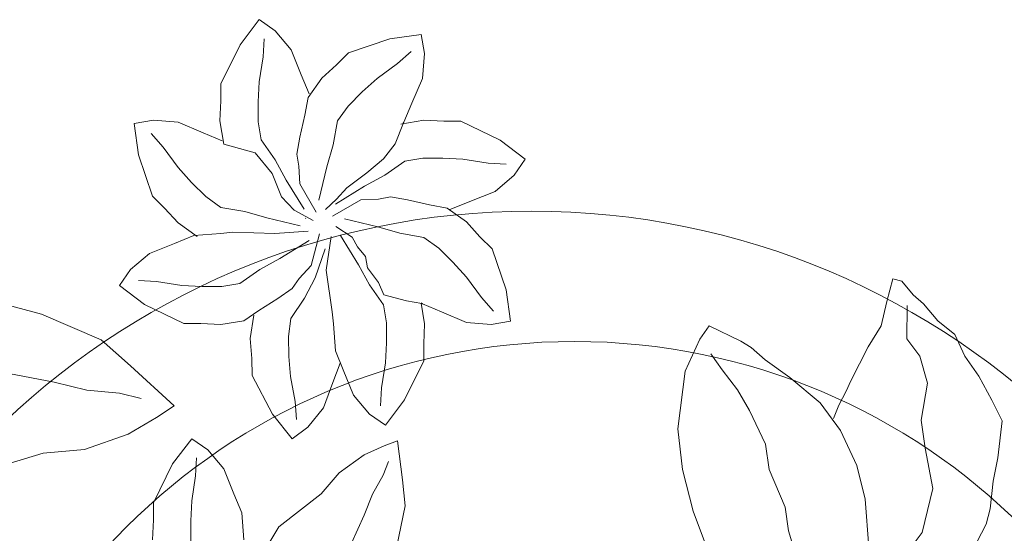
# Model space of a CAD drawing. Header units: millimetres. Extents: x 0 to 11.7, y 0 to 17.
# Tile 26 of 31: x 0.604 to 1.058, y 11.273 to 11.509. Entities that reach past the tile are written whole.
import ezdxf

# ---------------------------------------------------------------- set-up
doc = ezdxf.new("R2010")
doc.units = ezdxf.units.MM
doc.layers.add('vegetacion', color=85, linetype='Continuous', lineweight=0)

# ---------------------------------------------------------------- blocks, each defined once
blk = doc.blocks.new('MACETA1-P')
for p, q in [((-0.13431, 0.42872), (-0.12552, 0.4403)), ((-0.12552, 0.4403), (-0.11815, 0.4352)), ((-0.12369, 0.42321), (-0.12323, 0.4315)), ((-0.11815, 0.4352), (-0.11072, 0.42645)), ((-0.08429, 0.42503), (-0.06533, 0.43154)), ((-0.06533, 0.43154), (-0.05093, 0.4335)), ((-0.05093, 0.4335), (-0.04932, 0.4247)), ((-0.14311, 0.41071), (-0.13431, 0.42872)), ((-0.11072, 0.42645), (-0.10609, 0.41488)), ((-0.12552, 0.41164), (-0.12369, 0.42321)), ((-0.08982, 0.4195), (-0.08429, 0.42503)), ((-0.06172, 0.42013), (-0.05553, 0.42567)), ((-0.04932, 0.4247), (-0.05025, 0.41325)), ((-0.09669, 0.41327), (-0.08982, 0.4195)), ((-0.07119, 0.41324), (-0.06172, 0.42013)), ((-0.10609, 0.41488), (-0.10244, 0.40608)), ((-0.10293, 0.40445), (-0.09669, 0.41327)), ((-0.07803, 0.40705), (-0.07119, 0.41324)), ((-0.05025, 0.41325), (-0.05516, 0.4018)), ((-0.14311, 0.40289), (-0.14311, 0.41071)), ((-0.12597, 0.40243), (-0.12552, 0.41164)), ((-0.10453, 0.3963), (-0.10293, 0.40445)), ((-0.08457, 0.4005), (-0.07803, 0.40705)), ((-0.14357, 0.39363), (-0.14311, 0.40289)), ((-0.12597, 0.39317), (-0.12597, 0.40243)), ((-0.0895, 0.39364), (-0.08457, 0.4005)), ((-0.05516, 0.4018), (-0.0588, 0.393)), ((-0.10684, 0.38617), (-0.10453, 0.3963)), ((-0.18306, 0.39236), (-0.17425, 0.39396)), ((-0.1811, 0.37795), (-0.18306, 0.39236)), ((-0.17425, 0.39396), (-0.16281, 0.39303)), ((-0.16281, 0.39303), (-0.15136, 0.38812)), ((-0.14174, 0.38298), (-0.14357, 0.39363)), ((-0.1246, 0.38483), (-0.12597, 0.39317)), ((-0.09145, 0.38256), (-0.0895, 0.39364)), ((-0.05909, 0.39267), (-0.06283, 0.38307)), ((-0.0603, 0.39219), (-0.04965, 0.39401)), ((-0.0588, 0.393), (-0.05937, 0.39235)), ((-0.04965, 0.39401), (-0.04039, 0.39356)), ((-0.04039, 0.39356), (-0.03257, 0.39356)), ((-0.03257, 0.39356), (-0.01456, 0.38476)), ((-0.16969, 0.38157), (-0.17523, 0.38775)), ((-0.15136, 0.38812), (-0.14256, 0.38448)), ((-0.10815, 0.37831), (-0.10684, 0.38617)), ((-0.1628, 0.37209), (-0.16969, 0.38157)), ((-0.14174, 0.38298), (-0.12729, 0.37895)), ((-0.11815, 0.37562), (-0.1246, 0.38483)), ((-0.0944, 0.37242), (-0.09145, 0.38256)), ((-0.06283, 0.38307), (-0.06831, 0.37608)), ((-0.01456, 0.38476), (-0.00299, 0.37596)), ((-0.17459, 0.35899), (-0.1811, 0.37795)), ((-0.12729, 0.37895), (-0.11951, 0.36934)), ((-0.10717, 0.37275), (-0.10815, 0.37831)), ((-0.15661, 0.36526), (-0.1628, 0.37209)), ((-0.11307, 0.36636), (-0.11815, 0.37562)), ((-0.10678, 0.36457), (-0.10717, 0.37275)), ((-0.09799, 0.35709), (-0.0944, 0.37242)), ((-0.06831, 0.37608), (-0.07587, 0.36963)), ((-0.06766, 0.36859), (-0.05845, 0.37505)), ((-0.05845, 0.37505), (-0.05012, 0.37641)), ((-0.05012, 0.37641), (-0.04086, 0.37641)), ((-0.04086, 0.37641), (-0.03164, 0.37596)), ((-0.03164, 0.37596), (-0.02007, 0.37413)), ((-0.02007, 0.37413), (-0.01178, 0.37368)), ((-0.00299, 0.37596), (-0.00808, 0.36859)), ((-0.11951, 0.36934), (-0.1152, 0.35857)), ((-0.07587, 0.36963), (-0.08517, 0.36283)), ((-0.07692, 0.36351), (-0.06766, 0.36859)), ((-0.00808, 0.36859), (-0.01683, 0.36116)), ((-0.15006, 0.35871), (-0.15661, 0.36526)), ((-0.10476, 0.35298), (-0.11307, 0.36636)), ((-0.09928, 0.35151), (-0.10678, 0.36457)), ((-0.0903, 0.3552), (-0.07692, 0.36351)), ((-0.16905, 0.35346), (-0.17459, 0.35899)), ((-0.1432, 0.35378), (-0.15006, 0.35871)), ((-0.1152, 0.35857), (-0.10946, 0.35245)), ((-0.08517, 0.36283), (-0.08988, 0.35752)), ((-0.07054, 0.35761), (-0.06497, 0.35859)), ((-0.06497, 0.35859), (-0.05712, 0.35728)), ((-0.01683, 0.36116), (-0.0284, 0.35654)), ((-0.08988, 0.35752), (-0.09501, 0.35281)), ((-0.09178, 0.34972), (-0.07872, 0.35722)), ((-0.07872, 0.35722), (-0.07054, 0.35761)), ((-0.05712, 0.35728), (-0.04698, 0.35498)), ((-0.04698, 0.35498), (-0.03883, 0.35337)), ((-0.0284, 0.35654), (-0.0372, 0.35289)), ((-0.16283, 0.34659), (-0.16905, 0.35346)), ((-0.13212, 0.35183), (-0.1432, 0.35378)), ((-0.12198, 0.34888), (-0.13212, 0.35183)), ((-0.10946, 0.35245), (-0.10065, 0.34765)), ((-0.03883, 0.35337), (-0.03001, 0.34713)), ((-0.0372, 0.35289), (-0.03806, 0.35282)), ((-0.15401, 0.34035), (-0.16283, 0.34659)), ((-0.10664, 0.34529), (-0.12198, 0.34888)), ((-0.10423, 0.3488), (-0.104, 0.34859)), ((-0.08261, 0.34007), (-0.09019, 0.34488)), ((-0.0862, 0.34843), (-0.07086, 0.34485)), ((-0.07086, 0.34485), (-0.06072, 0.34189)), ((-0.03001, 0.34713), (-0.02379, 0.34026)), ((-0.16444, 0.33719), (-0.15564, 0.34084)), ((-0.15564, 0.34084), (-0.14319, 0.34175)), ((-0.14319, 0.34175), (-0.13763, 0.34227)), ((-0.13763, 0.34227), (-0.11823, 0.34175)), ((-0.11823, 0.34175), (-0.103, 0.34273)), ((-0.09768, 0.34156), (-0.10161, 0.32702)), ((-0.09459, 0.32476), (-0.09229, 0.34028)), ((-0.08808, 0.34074), (-0.07977, 0.32736)), ((-0.06072, 0.34189), (-0.04964, 0.33994)), ((-0.02379, 0.34026), (-0.01825, 0.33473)), ((-0.17601, 0.33256), (-0.16444, 0.33719)), ((-0.10254, 0.33852), (-0.11592, 0.33021)), ((-0.08015, 0.33556), (-0.08261, 0.34007)), ((-0.04964, 0.33994), (-0.04278, 0.33502)), ((-0.18476, 0.32513), (-0.17601, 0.33256)), ((-0.09511, 0.33465), (-0.09979, 0.32136)), ((-0.07646, 0.33119), (-0.08015, 0.33556)), ((-0.07564, 0.32595), (-0.07646, 0.33119)), ((-0.04278, 0.33502), (-0.03623, 0.32847)), ((-0.01825, 0.33473), (-0.01174, 0.31577)), ((-0.11592, 0.33021), (-0.12518, 0.32513)), ((-0.10161, 0.32702), (-0.10712, 0.32096)), ((-0.07977, 0.32736), (-0.07469, 0.3181)), ((-0.03623, 0.32847), (-0.03004, 0.32163)), ((-0.18985, 0.31777), (-0.18476, 0.32513)), ((-0.12518, 0.32513), (-0.13439, 0.31868)), ((-0.09183, 0.30565), (-0.09459, 0.32476)), ((-0.07052, 0.31911), (-0.07564, 0.32595)), ((-0.17828, 0.30897), (-0.18985, 0.31777)), ((-0.17277, 0.31959), (-0.18106, 0.32005)), ((-0.1612, 0.31777), (-0.17277, 0.31959)), ((-0.15198, 0.31731), (-0.1612, 0.31777)), ((-0.13439, 0.31868), (-0.14272, 0.31731)), ((-0.10712, 0.32096), (-0.11036, 0.31633)), ((-0.09979, 0.32136), (-0.10464, 0.31197)), ((-0.07469, 0.3181), (-0.06824, 0.30889)), ((-0.06806, 0.31343), (-0.07052, 0.31911)), ((-0.03004, 0.32163), (-0.02315, 0.31216)), ((0.16362, 0.31043), (0.16634, 0.32085)), ((0.16634, 0.32085), (0.17056, 0.31976)), ((0.17572, 0.31346), (0.17056, 0.31976)), ((-0.14272, 0.31731), (-0.15198, 0.31731)), ((-0.11036, 0.31633), (-0.11685, 0.31171)), ((-0.0576, 0.31066), (-0.06806, 0.31343)), ((-0.01174, 0.31577), (-0.00978, 0.30137)), ((0.18047, 0.30934), (0.17572, 0.31346)), ((-0.22571, 0.30448), (-0.25133, 0.3114)), ((-0.16027, 0.30017), (-0.17828, 0.30897)), ((-0.11685, 0.31171), (-0.12564, 0.30617)), ((-0.10464, 0.31197), (-0.11085, 0.3026)), ((-0.06824, 0.30889), (-0.06687, 0.30056)), ((-0.05061, 0.30953), (-0.0576, 0.31066)), ((-0.05028, 0.30925), (-0.05094, 0.30981)), ((-0.0509, 0.30957), (-0.04927, 0.30009)), ((-0.04148, 0.30561), (-0.05028, 0.30925)), ((-0.02315, 0.31216), (-0.01761, 0.30598)), ((0.16108, 0.29922), (0.16362, 0.31043)), ((0.17291, 0.2931), (0.17303, 0.30847)), ((0.18721, 0.30148), (0.18047, 0.30934)), ((-0.19837, 0.29276), (-0.22571, 0.30448)), ((-0.12564, 0.30617), (-0.13254, 0.30154)), ((-0.12803, 0.30401), (-0.12959, 0.29332)), ((-0.09131, 0.30009), (-0.09183, 0.30565)), ((-0.03003, 0.3007), (-0.04148, 0.30561)), ((-0.15245, 0.30017), (-0.16027, 0.30017)), ((-0.14319, 0.29971), (-0.15245, 0.30017)), ((-0.13254, 0.30154), (-0.14319, 0.29971)), ((-0.11085, 0.3026), (-0.11201, 0.29423)), ((-0.0904, 0.28764), (-0.09131, 0.30009)), ((-0.06687, 0.30056), (-0.06687, 0.2913)), ((-0.04927, 0.30009), (-0.04973, 0.29084)), ((-0.01859, 0.29976), (-0.03003, 0.3007)), ((-0.00978, 0.30137), (-0.01859, 0.29976)), ((0.19504, 0.29518), (0.18721, 0.30148)), ((0.07753, 0.29307), (0.08185, 0.29921)), ((0.08185, 0.29921), (0.09637, 0.29205)), ((0.1551, 0.28954), (0.16108, 0.29922)), ((0.19951, 0.28515), (0.19504, 0.29518)), ((-0.18479, 0.28069), (-0.19837, 0.29276)), ((-0.12959, 0.29332), (-0.12889, 0.28408)), ((-0.11201, 0.29423), (-0.11177, 0.28498)), ((-0.06687, 0.2913), (-0.06732, 0.28209)), ((-0.04973, 0.29084), (-0.04973, 0.28301)), ((0.07075, 0.27824), (0.07753, 0.29307)), ((0.10116, 0.28917), (0.09637, 0.29205)), ((0.17885, 0.28516), (0.17291, 0.2931)), ((-0.08675, 0.27884), (-0.0904, 0.28764)), ((0.08782, 0.27892), (0.08258, 0.28625)), ((0.10753, 0.28344), (0.10116, 0.28917)), ((0.14704, 0.27378), (0.1551, 0.28954)), ((-0.12889, 0.28408), (-0.12869, 0.27625)), ((-0.11177, 0.28498), (-0.11108, 0.27578)), ((-0.09158, 0.27303), (-0.08816, 0.28192)), ((-0.06732, 0.28209), (-0.06915, 0.27051)), ((-0.04973, 0.28301), (-0.05853, 0.265)), ((0.11903, 0.27534), (0.10753, 0.28344)), ((0.18235, 0.2727), (0.17885, 0.28516)), ((0.20607, 0.27599), (0.19951, 0.28515)), ((-0.24088, 0.27714), (-0.21992, 0.27314)), ((-0.16468, 0.26234), (-0.18479, 0.28069)), ((-0.08212, 0.26727), (-0.08675, 0.27884)), ((0.06738, 0.25173), (0.07075, 0.27824)), ((0.0948, 0.26965), (0.08782, 0.27892)), ((-0.21992, 0.27314), (-0.20484, 0.26946)), ((-0.12869, 0.27625), (-0.11944, 0.25848)), ((-0.11108, 0.27578), (-0.10896, 0.26425)), ((-0.09591, 0.26135), (-0.09158, 0.27303)), ((0.1329, 0.26371), (0.11903, 0.27534)), ((0.14704, 0.27378), (0.1449, 0.26906)), ((0.17947, 0.25563), (0.18235, 0.2727)), ((0.21208, 0.26488), (0.20607, 0.27599)), ((-0.20484, 0.26946), (-0.18978, 0.26806)), ((-0.18978, 0.26806), (-0.17992, 0.26566)), ((-0.06915, 0.27051), (-0.06961, 0.26222)), ((0.1004, 0.2602), (0.0948, 0.26965)), ((0.1449, 0.26906), (0.14153, 0.26257)), ((-0.10896, 0.26425), (-0.10829, 0.25598)), ((-0.07469, 0.25852), (-0.08212, 0.26727)), ((-0.05853, 0.265), (-0.06732, 0.25343)), ((0.1423, 0.25096), (0.1329, 0.26371)), ((0.21679, 0.25533), (0.21208, 0.26488)), ((-0.17275, 0.25691), (-0.16468, 0.26234)), ((-0.10312, 0.25241), (-0.09591, 0.26135)), ((0.10779, 0.2446), (0.1004, 0.2602)), ((0.14153, 0.26257), (0.13902, 0.25651)), ((-0.18579, 0.24923), (-0.17275, 0.25691)), ((-0.11944, 0.25848), (-0.11035, 0.24713)), ((-0.06732, 0.25343), (-0.07469, 0.25852)), ((0.18124, 0.24283), (0.17947, 0.25563)), ((0.21483, 0.23839), (0.21679, 0.25533)), ((-0.11035, 0.24713), (-0.10312, 0.25241)), ((0.06954, 0.23299), (0.06738, 0.25173)), ((0.14988, 0.23477), (0.1423, 0.25096)), ((-0.20598, 0.24216), (-0.18579, 0.24923)), ((-0.1654, 0.23557), (-0.1566, 0.24715)), ((-0.1566, 0.24715), (-0.14923, 0.24205)), ((-0.0679, 0.2439), (-0.06183, 0.24622)), ((-0.06183, 0.24622), (-0.05955, 0.22821)), ((-0.2605, 0.22974), (-0.22505, 0.24041)), ((-0.22505, 0.24041), (-0.20598, 0.24216)), ((-0.14923, 0.24205), (-0.1418, 0.2333)), ((-0.07709, 0.23974), (-0.0679, 0.2439)), ((0.10942, 0.23297), (0.10779, 0.2446)), ((0.18489, 0.22416), (0.18124, 0.24283)), ((-0.15477, 0.23006), (-0.15432, 0.23835)), ((-0.08869, 0.23145), (-0.07709, 0.23974)), ((-0.06835, 0.23034), (-0.06588, 0.23664)), ((0.21267, 0.22758), (0.21483, 0.23839)), ((-0.1742, 0.21756), (-0.1654, 0.23557)), ((-0.1418, 0.2333), (-0.13718, 0.22173)), ((-0.09696, 0.22173), (-0.08869, 0.23145)), ((0.07437, 0.21371), (0.06954, 0.23299)), ((0.11677, 0.21553), (0.10942, 0.23297)), ((0.14988, 0.23477), (0.15366, 0.2192)), ((-0.1566, 0.21849), (-0.15477, 0.23006)), ((-0.07337, 0.22159), (-0.06835, 0.23034)), ((-0.05955, 0.22821), (-0.05819, 0.21617)), ((0.2113, 0.21478), (0.21267, 0.22758)), ((0.17987, 0.20393), (0.18489, 0.22416)), ((-0.15705, 0.20928), (-0.1566, 0.21849)), ((-0.13718, 0.22173), (-0.13353, 0.21293)), ((-0.11639, 0.2065), (-0.09696, 0.22173)), ((-0.07715, 0.21196), (-0.07337, 0.22159)), ((0.15366, 0.2192), (0.15533, 0.19716)), ((-0.1742, 0.20974), (-0.1742, 0.21756)), ((-0.05819, 0.21617), (-0.06229, 0.19678)), ((0.08101, 0.19612), (0.07437, 0.21371)), ((0.11834, 0.20466), (0.11677, 0.21553)), ((0.20937, 0.2077), (0.2113, 0.21478)), ((-0.17465, 0.20048), (-0.1742, 0.20974)), ((-0.15705, 0.20002), (-0.15705, 0.20928)), ((-0.13353, 0.21293), (-0.13261, 0.20048)), ((-0.08302, 0.199), (-0.07715, 0.21196)), ((-0.12518, 0.19215), (-0.11639, 0.2065)), ((0.12482, 0.18347), (0.11834, 0.20466)), ((0.20296, 0.19533), (0.20937, 0.2077)), ((0.16855, 0.1889), (0.17987, 0.20393))]:
    blk.add_line(p, q)
for centre, radius in [((0, 0), 0.35201), ((0.01977, 0), 0.29194)]:
    blk.add_circle(centre, radius)

msp = doc.modelspace()

# ---------------------------------------------------------------- block references
at = {"layer": 'vegetacion'}
msp.add_blockref('MACETA1-P', (0.84024, 11.06904), dxfattribs=at)

doc.saveas('drawing.dxf')
